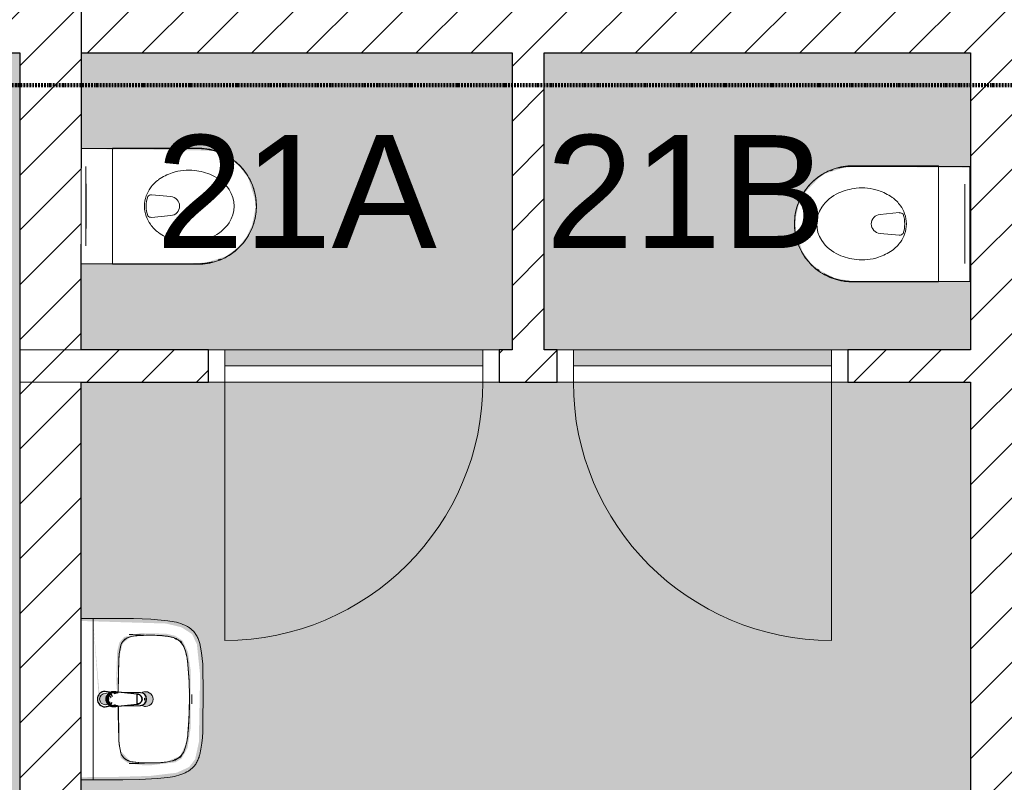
# Model space of a CAD drawing. Header units: millimetres. Extents: x 16156 to 109611, y -1019 to 113498.
# Tile 28 of 60: x 37029 to 40079, y 56872 to 59234. Entities that reach past the tile are written whole.
import ezdxf

# ---------------------------------------------------------------- set-up
doc = ezdxf.new("R2010")
doc.units = ezdxf.units.MM
doc.linetypes.add('Afbreeklijn', pattern=[9, 5, -2, 0, -2])
for name, color, linetype, lineweight in [('A--A2__Ruwbouw', 8, 'Continuous', 15), ('A--AR9__AlgVoorz', 1, 'Continuous', 9), ('A--L$01A__Algemeen', 7, 'Continuous', 9), ('A--L22__Binnenwanden', 2, 'Continuous', 9), ('A--L3__Afbouw', 2, 'Continuous', 9), ('A--L74__VasteSanitaireVoorz', 1, 'Continuous', 9), ('A--LD30__DetailPenMiddel', 3, 'Continuous', 9), ('A--LR9__AlgVoorz', 7, 'Continuous', 9), ('A--TR9__AlgVoorz', 1, 'Continuous', 13)]:
    doc.layers.add(name, color=color, linetype=linetype, lineweight=lineweight)
doc.styles.add('Arial', font='arial.ttf', dxfattribs={"height": 350})
pattern_1 = [(45, (0, 0), (-84.85281, 84.85281), [])]
pattern_2 = [(45, (0, 0), (-84.85281, 84.85281), [])]

# ---------------------------------------------------------------- blocks, each defined once
blk = doc.blocks.new('32_DO_WB_vo deur enkel2 - vo 2-V2-AB-Begane grond - Brandcompartimentering')
at = {"layer": 'A--L$01A__Algemeen'}
blk.add_line((520, -50), (520, -850), dxfattribs=at)
blk.add_arc((520, -50), 800, 180, 270, dxfattribs=at)
at = {"layer": 'A--L3__Afbouw'}
for p, q in [((-330, -50), (-330, 50)), ((-330, 50), (-280, 50)), ((-280, 50), (-280, -50)), ((520, -50), (520, 50)), ((520, 50), (570, 50)), ((570, 50), (570, -50)), ((-280, 0), (520, 0)), ((-280, -50), (-280, 0)), ((520, 0), (520, -50)), ((-280, -50), (-330, -50)), ((520, -50), (-280, -50)), ((570, -50), (520, -50))]:
    blk.add_line(p, q, dxfattribs=at)
blk = doc.blocks.new('32_DO_WB_vo deur enkel2 - vo 2-V3-AB-Begane grond - Brandcompartimentering')
at = {"layer": 'A--L$01A__Algemeen'}
blk.add_line((520, 50), (520, 850), dxfattribs=at)
blk.add_arc((520, 50), 800, 90, 180, dxfattribs=at)
at = {"layer": 'A--L3__Afbouw'}
for p, q in [((-280, 50), (-330, 50)), ((-330, 50), (-330, -50)), ((520, 50), (-280, 50)), ((-280, 50), (-280, 0)), ((-280, -50), (-280, 50)), ((520, 0), (520, 50)), ((570, 50), (520, 50)), ((520, 50), (520, -50)), ((570, -50), (570, 50)), ((-280, 0), (520, 0)), ((-330, -50), (-280, -50)), ((520, -50), (570, -50))]:
    blk.add_line(p, q, dxfattribs=at)
blk = doc.blocks.new('74_PF_wastafel 50x38_sphinx300_un - 74_PF_wastafel 50x38_sphinx300_un-V17-AB-Begane grond - Brandcompartimentering')
at = {"layer": 'A--L74__VasteSanitaireVoorz'}
for p, q in [((-250, 0), (-250, -37.5)), ((250, -37.5), (250, 0)), ((-250, -37.5), (-250, -129)), ((-250, -37.5), (-241, -37.5)), ((-250, -37.5), (-242, -37.5)), ((-242, -37.5), (242, -37.5)), ((242, -37.5), (250, -37.5)), ((250, -129), (250, -37.5)), ((-124.1, -117.2), (-20.7, -115.6)), ((21.7, -115.1), (124.1, -117.2))]:
    blk.add_line(p, q, dxfattribs=at)
at = {"layer": 'A--L74__VasteSanitaireVoorz', "lineweight": 25}
for p, q in [((-21, -99.7), (-23.8, -77.6)), ((23.8, -77.6), (21, -99.7)), ((-23, -98.5), (-23, -107.4)), ((-23, -98.5), (-21.6, -106)), ((-20, -98.6), (-23, -98.5)), ((-21.8, -114.8), (-15.5, -173.4)), ((-20.7, -113.1), (-21, -99.6)), ((-20.8, -101.2), (-20.6, -113)), ((15.5, -173.4), (21.8, -114.8)), ((23, -98.5), (20, -98.6)), ((21, -99.6), (20.6, -114.9)), ((20.6, -114.9), (20.8, -101.2)), ((23, -107.4), (23, -98.5)), ((-20.5, -126.4), (-19.8, -183.7)), ((19.7, -183.7), (20.4, -126.7)), ((-15.3, -173.4), (0, -173.4)), ((-15.2, -173.4), (15.2, -173.4)), ((0, -173.4), (15.3, -173.4))]:
    blk.add_line(p, q, dxfattribs=at)
at = {"layer": 'A--L74__VasteSanitaireVoorz', "flags": 128}
for points in [[(250, -37.5), (249.7, -37.5), (248.8, -37.5), (247.4, -37.5), (245.5, -37.5), (243.3, -37.5), (241, -37.5)], [(-167.2, -123.7), (-159.8, -121.9), (-152.4, -120.3), (-145, -119.1), (-137.5, -118.1), (-129.9, -117.5), (-124.1, -117.2)], [(124.1, -117.2), (131.7, -117.6), (139.2, -118.3), (146.7, -119.4), (154.2, -120.7), (161.6, -122.3), (167.2, -123.7)], [(-250, -129), (-248.9, -182.6), (-245.7, -236.1), (-242.7, -269.1)], [(-193, -153.2), (-192.7, -151.6), (-192.3, -150.1), (-191.8, -148.6), (-191.3, -147.1), (-190.7, -145.6), (-190.1, -144.1), (-189.4, -142.7), (-188.6, -141.3), (-187.8, -139.9), (-187, -138.6), (-186.1, -137.3), (-185.1, -136), (-184.1, -134.8), (-183, -133.6), (-181.9, -132.5), (-180.8, -131.4), (-179.6, -130.3), (-178.3, -129.3), (-177.1, -128.5)], [(177.1, -128.5), (178.4, -129.4), (179.6, -130.4), (180.8, -131.5), (182, -132.6), (183.1, -133.7), (184.2, -134.9), (185.2, -136.1), (186.1, -137.4), (187, -138.7), (187.9, -140), (188.7, -141.4), (189.4, -142.8), (190.1, -144.2), (190.8, -145.7), (191.3, -147.2), (191.9, -148.7), (192.3, -150.2), (192.7, -151.8), (193, -153.2)], [(242.7, -269.1), (247.2, -215.7), (249.6, -162.1), (250, -129)], [(-197.2, -187.1), (-196.5, -177.3), (-195.4, -167.6), (-193.9, -157.9), (-193, -153.2)], [(193, -153.2), (194.7, -162.8), (196, -172.5), (196.9, -182.3), (197.2, -187.1)], [(-197.2, -242.1), (-197.9, -221.1), (-197.7, -200.1), (-197.2, -187.1)], [(197.2, -187.1), (197.9, -208), (197.7, -229), (197.2, -242.1)], [(-191.5, -282.5), (-193.4, -273.3), (-195, -264.1), (-196.2, -254.8), (-197, -245.4), (-197.2, -242.1)], [(197.2, -242.1), (196.5, -251.4), (195.4, -260.7), (194, -270), (192.2, -279.2), (191.5, -282.5)], [(-242.7, -269.1), (-241.8, -276), (-240.7, -282.8), (-239.3, -289.5), (-237.6, -296.2), (-235.7, -302.8), (-233.4, -309.4), (-231, -315.8), (-228.3, -322.2), (-225.6, -327.8)], [(225.6, -327.8), (228.5, -321.6), (231.2, -315.2), (233.7, -308.8), (235.8, -302.2), (237.8, -295.6), (239.4, -288.9), (240.8, -282.1), (241.9, -275.3), (242.7, -269.1)], [(-157.2, -320.6), (-159.2, -319.8), (-161.1, -319), (-163.1, -318.1), (-164.9, -317.2), (-166.8, -316.1), (-168.6, -315), (-170.3, -313.9), (-172, -312.6), (-173.7, -311.3), (-175.3, -309.9), (-176.8, -308.5), (-178.3, -307), (-179.8, -305.4), (-181.1, -303.8), (-182.4, -302.1), (-183.6, -300.4), (-184.8, -298.6), (-185.9, -296.8), (-186.9, -295), (-187.8, -293.1), (-188.7, -291.1), (-189.5, -289.2), (-190.2, -287.2), (-190.8, -285.2), (-191.3, -283.1), (-191.5, -282.5)], [(191.5, -282.5), (191, -284.5), (190.4, -286.6), (189.7, -288.6), (188.9, -290.5), (188.1, -292.5), (187.2, -294.4), (186.2, -296.2), (185.1, -298.1), (184, -299.9), (182.8, -301.6), (181.5, -303.3), (180.2, -304.9), (178.8, -306.5), (177.3, -308), (175.8, -309.5), (174.2, -310.9), (172.6, -312.2), (170.9, -313.5), (169.1, -314.7), (167.3, -315.8), (165.5, -316.9), (163.6, -317.8), (161.7, -318.8), (159.8, -319.6), (157.8, -320.3), (157.2, -320.6)], [(-225.6, -327.8), (-224.3, -330.3), (-222.9, -332.7), (-221.5, -335), (-219.9, -337.3), (-218.3, -339.5), (-216.5, -341.6), (-214.7, -343.7), (-212.8, -345.7), (-210.8, -347.6), (-208.8, -349.5), (-206.8, -351.1)], [(-106.8, -331.3), (-115.2, -330.4), (-123.6, -329.1), (-131.9, -327.5), (-140.1, -325.6), (-148.3, -323.4), (-156.3, -320.8), (-157.2, -320.6)], [(106.8, -331.3), (57.9, -334.6), (8.9, -335.9), (-40, -335.3), (-89, -332.7), (-106.8, -331.3)], [(157.2, -320.6), (149.1, -323.2), (141, -325.4), (132.8, -327.4), (124.5, -329), (116.1, -330.2), (107.7, -331.2), (106.8, -331.3)], [(206.8, -351.1), (209, -349.3), (211, -347.5), (213, -345.5), (214.9, -343.5), (216.7, -341.5), (218.4, -339.3), (220, -337.1), (221.6, -334.8), (223.1, -332.5), (224.4, -330.1), (225.6, -327.8)], [(-206.8, -351.1), (-204.1, -353.1), (-201.4, -355.1), (-198.5, -356.9), (-195.6, -358.6), (-192.6, -360.2), (-189.6, -361.7), (-186.5, -363.1), (-183.3, -364.3), (-180.1, -365.4), (-176.9, -366.4), (-173.6, -367.3), (-172.1, -367.6)], [(172.1, -367.6), (175.4, -366.8), (178.6, -365.9), (181.9, -364.8), (185, -363.7), (188.2, -362.4), (191.2, -360.9), (194.2, -359.4), (197.2, -357.7), (200.1, -355.9), (202.9, -354), (205.6, -352), (206.8, -351.1)], [(-172.1, -367.6), (-154.6, -371.1), (-137, -373.8), (-119.3, -375.9), (-101.5, -377.2), (-90, -377.7)], [(-90, -377.7), (32.9, -378.8), (90, -377.7)], [(90, -377.7), (107.8, -376.8), (125.6, -375.2), (143.2, -372.9), (160.8, -369.9), (172.1, -367.6)]]:
    blk.add_lwpolyline(points, dxfattribs=at)
at = {"layer": 'A--L74__VasteSanitaireVoorz', "lineweight": 25, "flags": 128}
for points in [[(-21.7, -114.9), (-18.5, -144.2), (-15.2, -173.4)], [(-19.6, -103.8), (-19.3, -104.6), (-19, -105.3), (-18.6, -106.1)], [(15.2, -173.4), (18.5, -144.2), (21.7, -114.9)], [(17.5, -112.5), (21.6, -106), (23, -98.5)], [(17.7, -107.9), (18.1, -107.2), (18.5, -106.4), (18.8, -105.7), (19.1, -104.9), (19.4, -104.1), (19.6, -103.8)], [(-15.5, -173.4), (-15.5, -174.1), (-15.5, -174.7), (-15.4, -175.3), (-15.3, -175.9), (-15.2, -176.5), (-15.1, -177.1), (-14.9, -177.7), (-14.8, -178.3), (-14.5, -178.9), (-14.3, -179.5), (-14.1, -180.1), (-13.8, -180.6), (-13.5, -181.2), (-13.2, -181.7), (-12.8, -182.2), (-12.5, -182.7), (-12.1, -183.2), (-11.7, -183.7), (-11.3, -184.1), (-10.8, -184.6), (-10.4, -185), (-9.9, -185.4), (-9.4, -185.8), (-8.9, -186.2), (-8.4, -186.5), (-7.9, -186.8), (-7.3, -187.1), (-6.8, -187.4), (-6.2, -187.7), (-5.6, -187.9), (-5, -188.1), (-4.5, -188.3), (-3.9, -188.5), (-3.3, -188.6), (-2.6, -188.8), (-2, -188.8), (-1.4, -188.9), (-0.8, -189), (-0.2, -189), (0.5, -189), (1.1, -188.9), (1.7, -188.9), (2.3, -188.8), (2.9, -188.7), (3.5, -188.6), (4.1, -188.4), (4.7, -188.2), (5.3, -188), (5.9, -187.8), (6.5, -187.6), (7, -187.3), (7.6, -187), (8.1, -186.7), (8.6, -186.4), (9.1, -186), (9.6, -185.6), (10.1, -185.2), (10.6, -184.8)], [(10.6, -184.8), (11, -184.4), (11.5, -183.9), (11.9, -183.5), (12.3, -183), (12.6, -182.5), (13, -182), (13.3, -181.4), (13.6, -180.9), (13.9, -180.4), (14.2, -179.8), (14.4, -179.2), (14.6, -178.6), (14.8, -178.1), (15, -177.5), (15.2, -176.9), (15.3, -176.2), (15.4, -175.6), (15.5, -175), (15.5, -174.4), (15.5, -173.8), (15.5, -173.4)]]:
    blk.add_lwpolyline(points, dxfattribs=at)
at = {"layer": 'A--L74__VasteSanitaireVoorz', "lineweight": 25}
for start, end in [(0, 180), (180, 243.6372), (288, 0)]:
    blk.add_arc((0, -74.6), 24, start, end, dxfattribs=at)
at = {"layer": 'A--L74__VasteSanitaireVoorz'}
for centre, radius, start, end in [((0, -75), 17.5, 0, 180), ((0, -75), 17.5, 75, 105), ((0, -75), 17.5, 180, 240), ((0, -75), 17.5, 285, 0), ((0, -75), 17.5, 285, 300), ((-117.5, -306.2), 189.1, 92.0128, 105.2254), ((0, -3649.7), 3534.7, 90.3412, 92.0128), ((0, -3649.7), 3534.7, 87.9872, 89.6485), ((117.5, -306.2), 189.1, 74.7746, 87.9872), ((1090.6, -129), 1290.6, 180.891, 183), ((-154, -160.8), 39.8, 125.6177, 169.0021), ((-159, -153.8), 31.2, 105.2254, 125.6177), ((159, -153.8), 31.2, 54.3823, 74.7746), ((154, -160.8), 39.8, 10.9979, 54.3823), ((-1090.6, -129), 1290.6, 357, 359.109), ((47.1, -199.9), 244.6, 169.0021, 176.9979), ((-47.1, -199.9), 244.6, 3.0021, 10.9979), ((327.2, -214.6), 525.1, 176.9979, 183.0021), ((0, -200), 23, 150, 180), ((0, -200), 23, 180, 0), ((0, -200), 23, 360, 30), ((-327.2, -214.6), 525.1, 356.9979, 3.0021), ((36.8, -229.8), 234.3, 183.0021, 192.9979), ((-36.8, -229.8), 234.3, 347.0021, 356.9979), ((-140, -270.6), 52.8, 192.9979, 251.0021), ((-71, -251.1), 122.6, 198.2459, 206.4169), ((140, -270.6), 52.8, 288.9979, 347.0021), ((71, -251.1), 122.6, 333.5831, 341.7541), ((-163.9, -297.2), 18.9, 206.4169, 231.4261), ((-88.4, -120.6), 211.5, 251.0021, 264.9979), ((0, 889), 1224.9, 264.9979, 275.0021), ((88.4, -120.6), 211.5, 275.0021, 288.9979), ((163.9, -297.2), 18.9, 308.5739, 333.5831), ((0, 2695.4), 3038.4, 269.7219, 270.2781)]:
    blk.add_arc(centre, radius, start, end, dxfattribs=at)
at = {"layer": 'A--L74__VasteSanitaireVoorz', "lineweight": 25}
for centre, major_axis, ratio, start_param, end_param in [((0, -97.9), (20.5, 0), 0.967332, 1.570796, 3.665191), ((0, -99.6), (20.1, 0), 0.870402, 1.570796, 3.08442), ((0, -97.9), (20.5, 0), 0.967332, 5.759587, 7.853982), ((0, -99.6), (20.1, 0), 0.870402, 0.057173, 1.570796), ((0, -98.5), (20, 0), 0.97026, 3.144451, 3.592433), ((0, -98.5), (20, 0), 0.97026, 5.832345, 6.280327), ((0, -183.7), (19.7, 0), 0.967332, 3.141593, 6.283185), ((0, -186.6), (11.5, 0), 0.973197, 4.45059, 4.974188)]:
    blk.add_ellipse(centre, major_axis=major_axis, ratio=ratio, start_param=start_param, end_param=end_param, dxfattribs=at)
for points, knots in [([(23, -98.5), (23, -95.5), (21.9, -91.3), (18.8, -86.9), (16.7, -84.7), (14.8, -83.2), (12.8, -81.9), (10, -80.4), (5.9, -79.1), (1.9, -78.5), (-1.5, -78.6), (-4.5, -78.9), (-7.9, -79.7), (-11.6, -81.1), (-14.8, -83.2), (-17.7, -85.6), (-20, -88.5), (-21.7, -91.7), (-22.7, -95), (-23, -97.3), (-23, -98.5)], [-1, -1, -1, -1, -0.861111, -0.791667, -0.756944, -0.722222, -0.6875, -0.652778, -0.583333, -0.513889, -0.479167, -0.444444, -0.388889, -0.333333, -0.277778, -0.222222, -0.166667, -0.111111, -0.055556, 0, 0, 0, 0]), ([(-23, -107.4), (-23, -104), (-21.9, -99.2), (-18.8, -94), (-16.6, -91.6), (-14.8, -89.9), (-12.8, -88.3), (-9.9, -86.7), (-5.9, -85.2), (-1.9, -84.5), (1.5, -84.6), (4.5, -84.9), (7.9, -85.8), (11.5, -87.5), (14.8, -89.8), (17.7, -92.6), (20, -95.9), (21.7, -99.6), (22.7, -103.3), (23, -106), (23, -107.4)], [-1, -1, -1, -1, -0.861111, -0.791667, -0.756944, -0.722222, -0.6875, -0.652778, -0.583333, -0.513889, -0.479167, -0.444444, -0.388889, -0.333333, -0.277778, -0.222222, -0.166667, -0.111111, -0.055556, 0, 0, 0, 0]), ([(-21.2, -97.3), (-21.1, -94.2), (-20.1, -90), (-17.2, -85.6), (-15.2, -83.5), (-13.5, -82), (-11.6, -80.7), (-9, -79.3), (-5.4, -78), (-1.7, -77.4), (1.4, -77.5), (4.1, -77.7), (7.2, -78.5), (10.5, -80), (13.5, -81.9), (16.1, -84.3), (18.3, -87.2), (19.9, -90.4), (20.9, -93.7), (21.1, -96), (21.2, -97.3)], [-1, -1, -1, -1, -0.861111, -0.791667, -0.756944, -0.722222, -0.6875, -0.652778, -0.583333, -0.513889, -0.479167, -0.444444, -0.388889, -0.333333, -0.277778, -0.222222, -0.166667, -0.111111, -0.055556, 0, 0, 0, 0]), ([(-18.6, -103.3), (-18.7, -103.1), (-19.1, -102.7), (-19.5, -102.1), (-19.8, -101.5), (-20.1, -101), (-20.4, -100.5), (-20.6, -100), (-20.8, -99.6), (-20.9, -99.5)], [0.7142857, 0.7142857, 0.7142857, 0.7142857, 0.75, 0.7857143, 0.8214286, 0.8571429, 0.8928571, 0.9285714, 1, 1, 1, 1]), ([(20.8, -99.5), (20.8, -99.7), (20.6, -100), (20.4, -100.5), (20.1, -101), (19.8, -101.5), (19.5, -102.1), (19.1, -102.7), (18.8, -103.1), (18.5, -103.5), (18.1, -104), (17.4, -104.7), (16.7, -105.3), (16.3, -105.7)], [0, 0, 0, 0, 0.0714286, 0.1071429, 0.1428571, 0.1785714, 0.2142857, 0.25, 0.2678571, 0.2857143, 0.3214286, 0.3571429, 0.4285714, 0.4285714, 0.4285714, 0.4285714]), ([(15.3, -173.4), (15.3, -175.8), (14.6, -179), (12.6, -182.5), (11.1, -184.1), (9.9, -185.3), (8.5, -186.3), (6.7, -187.5), (4, -188.5), (0.7, -189), (-2.5, -188.8), (-5.3, -188), (-7.7, -186.9), (-9.9, -185.3), (-11.8, -183.4), (-13.4, -181.2), (-14.5, -178.7), (-15.1, -176.2), (-15.3, -174.4), (-15.3, -173.4)], [-1, -1, -1, -1, -0.861111, -0.791667, -0.756944, -0.722222, -0.6875, -0.652778, -0.583333, -0.513889, -0.444444, -0.388889, -0.333333, -0.277778, -0.222222, -0.166667, -0.111111, -0.055556, 0, 0, 0, 0])]:
    blk.add_open_spline(points, degree=3, knots=knots, dxfattribs=at)
for points in [[(-21.7, -114.9), (-22.2, -113.7), (-22.8, -111.2), (-23, -108.7), (-23, -107.4)], [(-20.8, -101.2), (-20.9, -100.5), (-21.1, -99.2), (-21.2, -97.9), (-21.2, -97.3)], [(-20.9, -99.5), (-21, -99.3), (-21, -99.4), (-20.9, -100.4), (-20.8, -101.2)], [(21.2, -97.3), (21.2, -97.9), (21.1, -99.2), (20.9, -100.5), (20.8, -101.2)], [(20.8, -101.2), (20.9, -100.5), (21, -99.5), (21, -99.3), (20.8, -99.5)], [(23, -107.4), (23, -108.7), (22.8, -111.2), (22.2, -113.7), (21.7, -114.9)]]:
    blk.add_open_spline(points, degree=3, dxfattribs=at)
at = {"layer": 'A--L74__VasteSanitaireVoorz'}
for points in [[(76, -115.8), (76, -115.8), (75.5, -115.8), (73.6, -115.8), (70.6, -115.7), (66.9, -115.6), (63.1, -115.6), (59.4, -115.5), (56.4, -115.5), (54.5, -115.4), (54, -115.4), (54, -115.4)], [(54, -115.4), (54, -115.4), (54.5, -115.4), (56.4, -115.5), (59.4, -115.5), (63.1, -115.6), (66.9, -115.6), (70.6, -115.7), (73.6, -115.8), (75.5, -115.8), (76, -115.8), (76, -115.8)]]:
    blk.add_open_spline(points, degree=3, dxfattribs=at)
blk = doc.blocks.new('74_PF_UN_toilet_rimfree - type-V42-AB-Begane grond - Brandcompartimentering')
at = {"layer": 'A--L$01A__Algemeen'}
for p, q in [((-180, -97.1), (-180, -363.1)), ((179.8, -97.1), (-180, -97.1)), ((-180, -97.1), (-180, -363.1)), ((-180, -97.1), (179.8, -97.1)), ((179.8, -363.1), (179.8, -97.1)), ((179.8, -363.1), (179.8, -97.1))]:
    blk.add_line(p, q, dxfattribs=at)
at = {"layer": 'A--L$01A__Algemeen', "flags": 128}
blk.add_lwpolyline([(-180, -363.1), (-179.9, -370.3), (-179.4, -377.5), (-178.7, -384.7), (-177.7, -391.8), (-176.4, -398.9), (-174.8, -405.9), (-173, -412.8), (-170.9, -419.7), (-168.5, -426.5), (-165.8, -433.2), (-162.9, -439.7), (-159.7, -446.2), (-156.2, -452.5), (-152.5, -458.7), (-148.6, -464.7), (-144.4, -470.6), (-140, -476.2), (-135.4, -481.7), (-130.5, -487.1), (-125.4, -492.2), (-120.2, -497.1), (-114.7, -501.8), (-109.1, -506.2), (-103.3, -510.5), (-97.3, -514.5), (-91.2, -518.3), (-84.9, -521.8), (-78.5, -525), (-72, -528), (-65.3, -530.8), (-58.5, -533.3), (-51.7, -535.5), (-44.8, -537.4), (-37.8, -539), (-30.7, -540.4), (-23.6, -541.5), (-16.4, -542.3), (-9.2, -542.8), (-2.1, -543), (5.1, -542.9), (12.3, -542.6), (19.5, -541.9), (26.6, -541), (33.7, -539.8), (40.8, -538.3), (47.7, -536.5), (54.6, -534.5), (61.4, -532.2), (68.1, -529.6), (74.7, -526.7), (81.2, -523.6), (87.6, -520.2), (93.8, -516.6), (99.8, -512.7), (105.7, -508.6), (111.5, -504.2), (117, -499.6), (122.4, -494.8), (127.6, -489.8), (132.5, -484.6), (137.3, -479.2), (141.8, -473.6), (146.1, -467.9), (150.2, -461.9), (154, -455.9), (157.6, -449.6), (160.9, -443.2), (164, -436.7), (166.8, -430.1), (169.4, -423.4), (171.7, -416.6), (173.6, -409.6), (175.4, -402.7), (176.8, -395.6), (178, -388.5), (178.8, -381.4), (179.4, -374.2), (179.7, -367), (179.8, -363.1)], dxfattribs=at)
at = {"layer": 'A--L$01A__Algemeen'}
blk.add_arc((-0.1, -363.1), 179.9, 180, 360, dxfattribs=at)
for points, knots in [([(-178, -99.1), (-178.2, -98.9), (-178.4, -98.7), (-178.8, -98.3), (-179, -98.1), (-179.1, -98), (-179.3, -97.9), (-179.4, -97.7), (-179.6, -97.5), (-179.7, -97.4), (-179.9, -97.3), (-180, -97.1), (-180, -97.1), (-180, -97.1)], [-1, -1, -1, -1, -0.833333, -0.75, -0.666667, -0.625, -0.583333, -0.5, -0.416667, -0.333333, -0.25, -0.166667, 0, 0, 0, 0]), ([(179.8, -97.1), (179.8, -97.1), (179.7, -97.1), (179.6, -97.3), (179.5, -97.4), (179.4, -97.5), (179.2, -97.7), (179, -97.9), (178.8, -98.1), (178.7, -98.2), (178.5, -98.4), (178.2, -98.7), (177.9, -98.9), (177.8, -99.1)], [0, 0, 0, 0, 0.166667, 0.25, 0.333333, 0.416667, 0.5, 0.583333, 0.666667, 0.708333, 0.75, 0.833333, 1, 1, 1, 1])]:
    blk.add_open_spline(points, degree=3, knots=knots, dxfattribs=at)
at = {"layer": 'A--L74__VasteSanitaireVoorz'}
for p, q in [((-178.3, 0), (-178.3, -362.3)), ((-173.3, 0), (-178.3, 0)), ((-178.3, -63), (-178.3, 0)), ((-178.3, 0), (-178.3, -362.3)), ((-173.3, 0), (-178.3, 0)), ((-178.3, -63), (-178.3, 0)), ((-173.3, 0), (-118, 0)), ((-173.3, 0), (-118, 0)), ((-118, 0), (-123, 0)), ((-118, 0), (-123, 0)), ((-118, 0), (118, 0)), ((123, 0), (118, 0)), ((123, 0), (118, 0)), ((118.3, 0), (173.3, 0)), ((118.3, 0), (173.3, 0)), ((178.3, -362.3), (178.3, 0)), ((178.3, 0), (178.3, -63)), ((178.3, -362.3), (178.3, 0)), ((178.3, 0), (178.3, -63)), ((-123, -15), (-118, -15)), ((-123, -15), (-118, -15)), ((118, -15), (-118, -15)), ((-69, -15.5), (69, -15.5)), ((-69, -15.5), (69, -15.5)), ((31, -15.5), (-31, -15.5)), ((31, -15.5), (-31, -15.5)), ((118, -15), (123, -15)), ((118, -15), (123, -15)), ((178.3, 0), (173.3, 0)), ((178.3, 0), (173.3, 0)), ((-178.3, -362.3), (-178.3, -63)), ((-178.3, -362.3), (-178.3, -63)), ((178.3, -63), (178.3, -362.3)), ((178.3, -63), (178.3, -362.3)), ((-34.8, -218.3), (-29.5, -278.1)), ((34.8, -218.3), (29.5, -278.1)), ((-178.3, -362.3), (-178.1, -369.4)), ((-178.3, -362.3), (-178.1, -369.4)), ((-166.8, -425.1), (-164.2, -431.7)), ((-166.8, -425.1), (-164.2, -431.7)), ((140.7, -471.8), (144.4, -466.7)), ((140.7, -471.8), (144.4, -466.7))]:
    blk.add_line(p, q, dxfattribs=at)
at = {"layer": 'A--L74__VasteSanitaireVoorz', "flags": 128}
for points in [[(173.9, -401.4), (175.3, -394.5), (176.5, -387.4), (177.3, -380.3), (177.9, -373.2), (178.2, -366.1), (178.3, -362.3)], [(173.9, -401.4), (175.3, -394.5), (176.5, -387.4), (177.3, -380.3), (177.9, -373.2), (178.2, -366.1), (178.3, -362.3)], [(-177.7, -376.5), (-177, -383.6), (-176, -390.7), (-174.7, -397.7)], [(-177.7, -376.5), (-177, -383.6), (-176, -390.7), (-174.7, -397.7)], [(159.6, -441.7), (162.7, -435.2), (165.4, -428.6), (168, -422)], [(159.6, -441.7), (162.7, -435.2), (165.4, -428.6), (168, -422)]]:
    blk.add_lwpolyline(points, dxfattribs=at)
at = {"layer": 'A--L74__VasteSanitaireVoorz'}
for centre, radius, start, end in [((4.3, -301), 105.4, 109.8989, 125.0353), ((-21.1, -217.1), 13.7, 129.7154, 185), ((0, -289.1), 92.7, 70.1011, 109.8989), ((0, -289.1), 87.7, 70.1011, 109.8989), ((21.1, -217.1), 13.7, 355, 50.2846), ((-4.3, -301), 105.4, 54.9647, 70.1011), ((51, -333.7), 162.5, 144.9647, 161.7326), ((4.3, -301), 105.4, 125.0353, 144.9647), ((-4.3, -301), 105.4, 35.0353, 54.9647), ((-51, -333.7), 162.5, 18.2674, 35.0353), ((51, -333.7), 162.5, 161.7326, 186.2674), ((0, -275.5), 29.6, 185, 355), ((-51, -333.7), 162.5, 353.7326, 18.2674), ((0, -362.3), 178.3, 180, 195), ((0, -362.3), 178.3, 180, 195), ((0, -362.3), 178.3, 180, 195), ((0, -362.3), 178.3, 180, 195), ((73, -331.3), 184.6, 186.2674, 203.7326), ((-73, -331.3), 184.6, 336.2674, 353.7326), ((0, -362.3), 178.3, 330, 0), ((0, -362.3), 178.3, 330, 360), ((0, -362.3), 178.3, 330, 0), ((0, -362.3), 178.3, 330, 360), ((16.9, -356), 123.3, 203.7326, 236.2674), ((-16.9, -356), 123.3, 303.7326, 336.2674), ((0, -381.4), 92.8, 236.2674, 303.7326)]:
    blk.add_arc(centre, radius, start, end, dxfattribs=at)
blk = doc.blocks.new('74_PF_UN_toilet_rimfree - type-V43-AB-Begane grond - Brandcompartimentering')
at = {"layer": 'A--L$01A__Algemeen'}
for p, q in [((-180, -97.1), (-180, -363.1)), ((179.8, -97.1), (-180, -97.1)), ((-180, -97.1), (-180, -363.1)), ((-180, -97.1), (179.8, -97.1)), ((179.8, -363.1), (179.8, -97.1)), ((179.8, -363.1), (179.8, -97.1))]:
    blk.add_line(p, q, dxfattribs=at)
at = {"layer": 'A--L$01A__Algemeen', "flags": 128}
blk.add_lwpolyline([(-180, -363.1), (-179.9, -370.3), (-179.4, -377.5), (-178.7, -384.7), (-177.7, -391.8), (-176.4, -398.9), (-174.8, -405.9), (-173, -412.8), (-170.9, -419.7), (-168.5, -426.5), (-165.8, -433.2), (-162.9, -439.7), (-159.7, -446.2), (-156.2, -452.5), (-152.5, -458.7), (-148.6, -464.7), (-144.4, -470.6), (-140, -476.2), (-135.4, -481.7), (-130.5, -487.1), (-125.4, -492.2), (-120.2, -497.1), (-114.7, -501.8), (-109.1, -506.2), (-103.3, -510.5), (-97.3, -514.5), (-91.2, -518.3), (-84.9, -521.8), (-78.5, -525), (-72, -528), (-65.3, -530.8), (-58.5, -533.3), (-51.7, -535.5), (-44.8, -537.4), (-37.8, -539), (-30.7, -540.4), (-23.6, -541.5), (-16.4, -542.3), (-9.2, -542.8), (-2.1, -543), (5.1, -542.9), (12.3, -542.6), (19.5, -541.9), (26.6, -541), (33.7, -539.8), (40.8, -538.3), (47.7, -536.5), (54.6, -534.5), (61.4, -532.2), (68.1, -529.6), (74.7, -526.7), (81.2, -523.6), (87.6, -520.2), (93.8, -516.6), (99.8, -512.7), (105.7, -508.6), (111.5, -504.2), (117, -499.6), (122.4, -494.8), (127.6, -489.8), (132.5, -484.6), (137.3, -479.2), (141.8, -473.6), (146.1, -467.9), (150.2, -461.9), (154, -455.9), (157.6, -449.6), (160.9, -443.2), (164, -436.7), (166.8, -430.1), (169.4, -423.4), (171.7, -416.6), (173.6, -409.6), (175.4, -402.7), (176.8, -395.6), (178, -388.5), (178.8, -381.4), (179.4, -374.2), (179.7, -367), (179.8, -363.1)], dxfattribs=at)
at = {"layer": 'A--L$01A__Algemeen'}
blk.add_arc((-0.1, -363.1), 179.9, 180, 360, dxfattribs=at)
for points, knots in [([(-178, -99.1), (-178.2, -98.9), (-178.4, -98.7), (-178.8, -98.3), (-179, -98.1), (-179.1, -98), (-179.3, -97.9), (-179.4, -97.7), (-179.6, -97.5), (-179.7, -97.4), (-179.9, -97.3), (-180, -97.1), (-180, -97.1), (-180, -97.1)], [-1, -1, -1, -1, -0.833333, -0.75, -0.666667, -0.625, -0.583333, -0.5, -0.416667, -0.333333, -0.25, -0.166667, 0, 0, 0, 0]), ([(179.8, -97.1), (179.8, -97.1), (179.7, -97.1), (179.6, -97.3), (179.5, -97.4), (179.4, -97.5), (179.2, -97.7), (179, -97.9), (178.8, -98.1), (178.7, -98.2), (178.5, -98.4), (178.2, -98.7), (177.9, -98.9), (177.8, -99.1)], [0, 0, 0, 0, 0.166667, 0.25, 0.333333, 0.416667, 0.5, 0.583333, 0.666667, 0.708333, 0.75, 0.833333, 1, 1, 1, 1])]:
    blk.add_open_spline(points, degree=3, knots=knots, dxfattribs=at)
at = {"layer": 'A--L74__VasteSanitaireVoorz'}
for p, q in [((-178.3, -63), (-178.3, 0)), ((-178.3, -63), (-178.3, 0)), ((-118, 0), (-123, 0)), ((-118, 0), (118, 0)), ((123, 0), (118, 0)), ((178.3, 0), (178.3, -63)), ((178.3, 0), (178.3, -63)), ((-178.3, 0), (-178.3, -362.3)), ((-178.3, 0), (-178.3, -362.3)), ((-123, -15), (-118, -15)), ((-123, -15), (-118, -15)), ((118, -15), (-118, -15)), ((-69, -15.5), (69, -15.5)), ((-69, -15.5), (69, -15.5)), ((31, -15.5), (-31, -15.5)), ((31, -15.5), (-31, -15.5)), ((118, -15), (123, -15)), ((118, -15), (123, -15)), ((178.3, -362.3), (178.3, 0)), ((178.3, -362.3), (178.3, 0)), ((-178.3, -362.3), (-178.3, -63)), ((-178.3, -362.3), (-178.3, -63)), ((178.3, -63), (178.3, -362.3)), ((178.3, -63), (178.3, -362.3)), ((-34.8, -218.3), (-29.5, -278.1)), ((34.8, -218.3), (29.5, -278.1)), ((-178.3, -362.3), (-178.1, -369.4)), ((-178.3, -362.3), (-178.1, -369.4)), ((-166.8, -425.1), (-164.2, -431.7)), ((-166.8, -425.1), (-164.2, -431.7)), ((140.7, -471.8), (144.9, -466.1)), ((140.7, -471.8), (144.9, -466.1))]:
    blk.add_line(p, q, dxfattribs=at)
at = {"layer": 'A--L74__VasteSanitaireVoorz', "flags": 128}
for points in [[(173.9, -401.4), (175.3, -394.5), (176.5, -387.4), (177.3, -380.3), (177.9, -373.2), (178.2, -366.1), (178.3, -362.3)], [(173.9, -401.4), (175.3, -394.5), (176.5, -387.4), (177.3, -380.3), (177.9, -373.2), (178.2, -366.1), (178.3, -362.3)], [(-177.7, -376.5), (-177, -383.6), (-176, -390.7), (-174.7, -397.7)], [(-177.7, -376.5), (-177, -383.6), (-176, -390.7), (-174.7, -397.7)], [(159.6, -441.7), (162.7, -435.2), (165.4, -428.6), (168, -422)], [(159.6, -441.7), (162.7, -435.2), (165.4, -428.6), (168, -422)]]:
    blk.add_lwpolyline(points, dxfattribs=at)
at = {"layer": 'A--L74__VasteSanitaireVoorz'}
for centre, radius, start, end in [((4.3, -301), 105.4, 109.8989, 125.0353), ((-21.1, -217.1), 13.7, 129.7154, 185), ((0, -289.1), 92.7, 70.1011, 109.8989), ((0, -289.1), 87.7, 70.1011, 109.8989), ((21.1, -217.1), 13.7, 355, 50.2846), ((-4.3, -301), 105.4, 54.9647, 70.1011), ((51, -333.7), 162.5, 144.9647, 161.7326), ((4.3, -301), 105.4, 125.0353, 144.9647), ((-4.3, -301), 105.4, 35.0353, 54.9647), ((-51, -333.7), 162.5, 18.2674, 35.0353), ((51, -333.7), 162.5, 161.7326, 186.2674), ((0, -275.5), 29.6, 185, 355), ((-51, -333.7), 162.5, 353.7326, 18.2674), ((0, -362.3), 178.3, 180, 195), ((0, -362.3), 178.3, 180, 195), ((0, -362.3), 178.3, 180, 195), ((0, -362.3), 178.3, 180, 195), ((73, -331.3), 184.6, 186.2674, 203.7326), ((-73, -331.3), 184.6, 336.2674, 353.7326), ((0, -362.3), 178.3, 330, 0), ((0, -362.3), 178.3, 330, 360), ((0, -362.3), 178.3, 330, 0), ((0, -362.3), 178.3, 330, 360), ((16.9, -356), 123.3, 203.7326, 236.2674), ((-16.9, -356), 123.3, 303.7326, 336.2674), ((0, -381.4), 92.8, 236.2674, 303.7326)]:
    blk.add_arc(centre, radius, start, end, dxfattribs=at)

msp = doc.modelspace()

# ---------------------------------------------------------------- hatches: boundary and pattern name
at = {"layer": 'A--A2__Ruwbouw', "lineweight": 9}
h = msp.add_hatch(dxfattribs=at)
h.set_pattern_fill('FP_1', color=256, angle=45, style=0, pattern_type=2)
h.set_pattern_definition(pattern_2)
h.paths.add_polyline_path([(36703.6, 59131.4), (37219.3, 59131.4), (37219.3, 59341.4), (32574.3, 59341.4), (32574.3, 59131.4), (34835.6, 59131.4)])
h = msp.add_hatch(dxfattribs=at)
h.set_pattern_fill('FP_1', color=256, angle=45, style=0, pattern_type=2)
h.set_pattern_definition(pattern_2)
h.paths.add_polyline_path([(39974.3, 59131.4), (44634.3, 59131.4), (44634.3, 59341.4), (37219.3, 59341.4), (37219.3, 59131.4), (38654.3, 59131.4)])
h = msp.add_hatch(dxfattribs=at)
h.set_pattern_fill('FP_1', color=256, angle=45, style=0, pattern_type=2)
h.set_pattern_definition(pattern_1)
h.paths.add_polyline_path([(37029.3, 55324.4), (37219.3, 55326.4), (37219.3, 58111.4), (37029.3, 58111.4), (37029.3, 55497.8)])
h.paths.add_polyline_path([(37029.3, 58211.4), (37219.3, 58211.4), (37219.3, 59131.4), (37029.3, 59131.4), (37029.3, 58341)])
h = msp.add_hatch(dxfattribs=at)
h.set_pattern_fill('FP_1', color=256, angle=45, style=0, pattern_type=2)
h.set_pattern_definition(pattern_1)
h.paths.add_polyline_path([(38654.3, 58211.4), (38654.3, 59131.4), (38554.3, 59131.4), (38554.3, 58211.4), (38571.6, 58211.4)])
h = msp.add_hatch(dxfattribs=at)
h.set_pattern_fill('FP_1', color=256, angle=45, style=0, pattern_type=2)
h.set_pattern_definition(pattern_1)
h.paths.add_polyline_path([(40184.3, 55326.4), (40184.3, 59131.4), (39974.3, 59131.4), (39974.3, 55326.4)])
h = msp.add_hatch(dxfattribs=at)
h.set_pattern_fill('FP_1', color=256, angle=45, style=0, pattern_type=2)
h.set_pattern_definition(pattern_1)
h.paths.add_polyline_path([(38554.3, 58111.4), (38694.3, 58111.4), (38694.3, 58211.4), (38514.3, 58211.4), (38514.3, 58111.4)])
h.paths.add_polyline_path([(37219.3, 58111.4), (37614.3, 58111.4), (37614.3, 58211.4), (37029.3, 58211.4), (37029.3, 58111.4)])
h.paths.add_polyline_path([(39974.3, 58111.4), (39974.3, 58211.4), (39594.3, 58211.4), (39594.3, 58111.4)])
at = {"layer": 'A--AR9__AlgVoorz'}
for points in [[(34835.6, 55324.4), (37029.3, 55326.4), (37029.3, 59131.4), (32574.3, 59131.4), (32574.3, 58405.4), (32524.3, 58405.4), (32524.3, 56705.4), (32574.3, 56705.4), (32574.3, 55324.4), (32773.1, 55324.4)], [(37664.3, 58161.4), (38464.3, 58161.4), (38464.3, 58211.4), (38554.3, 58211.4), (38554.3, 59131.4), (37219.3, 59131.4), (37219.3, 58834), (37628.8, 58828.2), (37676.4, 58806.5), (37710.6, 58779), (37737.3, 58743.1), (37757.5, 58677.2), (37759.8, 58652.6), (37748.9, 58597.4), (37731.6, 58561), (37704, 58527.4), (37668.2, 58501), (37606.1, 58481.4), (37535.4, 58478.4), (37219.3, 58478.9), (37219.3, 58211.4), (37664.3, 58211.4)]]:
    msp.add_hatch(color=254, dxfattribs=at).paths.add_polyline_path(points)
h = msp.add_hatch(color=254, dxfattribs=at)
h.paths.add_polyline_path([(39505.6, 58161.4), (39544.3, 58161.4), (39544.3, 58211.4), (39974.3, 58211.4), (39974.3, 59131.4), (38654.3, 59131.4), (38654.3, 58211.4), (38744.3, 58211.4), (38744.3, 58161.4)])
h.paths.add_polyline_path([(39610, 58423.2), (39552.2, 58434.1), (39505.6, 58458.7), (39480.9, 58478.9), (39454.2, 58514.8), (39434, 58580.7), (39434.4, 58625.3), (39442.6, 58660.5), (39459.9, 58696.8), (39505.6, 58744.4), (39523.4, 58756.9), (39585.4, 58776.5), (39656.1, 58779.4), (39972.3, 58774.7), (39972.3, 58423.9), (39613.7, 58423.7)])
h = msp.add_hatch(color=254, dxfattribs=at)
h.paths.add_polyline_path([(39219.3, 55221.4), (39219.3, 55226.4), (39219.3, 55276.4), (38419.3, 55276.4), (38419.3, 55226.4), (38571.6, 55221.4)])
h.paths.add_polyline_path([(37256.7, 57370.4), (37275.7, 57117.1), (37281.9, 57117.1), (37298.8, 57112.5), (37306.6, 57124), (37308.8, 57129.4), (37316.3, 57135.9), (37289.7, 57146.3), (37276.7, 57141.8), (37261.9, 57310.9)])
h.paths.add_polyline_path([(37219.3, 55326.4), (39974.3, 55326.4), (39974.3, 58111.4), (37219.3, 58111.4), (37219.3, 57371.4), (37482.7, 57363.5), (37530.2, 57352), (37563.3, 57330.7), (37578.1, 57299.6), (37588.2, 57203.7), (37584.2, 56995.6), (37572.5, 56942.9), (37554.1, 56919), (37516, 56901.3), (37433.8, 56891.5), (37329, 56888.4), (37219.3, 56887.4), (37219.3, 55410.2)])
h.paths.add_polyline_path([(37511, 55877.2), (37531.7, 55883.6), (37531.3, 55879.4)])
h.paths.add_polyline_path([(37326.7, 56361.4), (37345.7, 56108.1), (37351.9, 56108.1), (37368.8, 56103.5), (37376.6, 56115), (37378.8, 56120.4), (37386.3, 56126.9), (37359.7, 56137.3), (37346.7, 56132.8), (37327.7, 56350.8)])
h.paths.add_polyline_path([(37326.7, 55878.4), (37289.3, 55878.4), (37289.3, 56362.4), (37552.7, 56354.5), (37600.2, 56343), (37633.3, 56321.7), (37648.1, 56290.6), (37657.9, 56210.2), (37654.2, 55986.6), (37637.6, 55926.1), (37616.7, 55905.2), (37586, 55892.3), (37495.2, 55881.8), (37399, 55879.4), (37326.7, 55879.4)])
h.paths.add_polyline_path([(37503.8, 55915.1), (37581.4, 55924.6), (37600.2, 55935.6), (37619.3, 55969.4), (37628.8, 56030.7), (37628.8, 56210.2), (37620.5, 56267), (37603.1, 56302), (37581.4, 56316.3), (37552.7, 56323.1), (37475.9, 56325.1), (37423.3, 56313), (37408.1, 56296), (37401.1, 56267.4), (37397.1, 56140.1), (37406.5, 56244.6), (37418.2, 56292.2), (37442.5, 56313.5), (37503.8, 56318.3), (37571.7, 56311.9), (37601.3, 56293.2), (37616.7, 56252.8), (37621.3, 56208.9), (37622.8, 56066.5), (37616.7, 55988.1), (37596.6, 55944.7), (37551.6, 55925.2), (37476.3, 55923.3), (37442.5, 55927.4), (37411.6, 55959.7), (37406.5, 55996.3), (37411.8, 55938.7), (37438.7, 55920.8), (37475.9, 55915.8), (37495.2, 55915.3)])
h.paths.add_polyline_path([(37489.3, 56097.4), (37505.5, 56104.2), (37512.3, 56120.4), (37505.5, 56136.7), (37489.3, 56143.4), (37483.3, 56135.7), (37486.4, 56134.4), (37483.3, 56105.1), (37483.3, 56098.2)])
h.paths.add_polyline_path([(37433.8, 56924.1), (37511.4, 56933.6), (37530.2, 56944.6), (37549.3, 56978.4), (37558.8, 57039.7), (37558.8, 57219.2), (37550.5, 57276), (37533.1, 57311), (37511.4, 57325.3), (37482.7, 57332.1), (37404.1, 57333.9), (37353.3, 57322), (37338.1, 57305), (37331.1, 57276.4), (37327.1, 57149.1), (37336.5, 57253.6), (37348.2, 57301.2), (37372.5, 57322.5), (37433.8, 57327.3), (37501.7, 57320.9), (37531.3, 57302.2), (37546.7, 57261.8), (37551.9, 57203.7), (37554.2, 57107.2), (37546.7, 56997.1), (37526.6, 56953.7), (37481.6, 56934.2), (37403, 56932.6), (37372.5, 56936.4), (37341.6, 56968.7), (37336.3, 57016.8), (37341.8, 56947.7), (37363.5, 56931.6), (37405.9, 56924.8), (37425.2, 56924.3)])
h.paths.add_polyline_path([(37419.3, 57106.4), (37435.5, 57113.2), (37442.3, 57129.4), (37435.5, 57145.7), (37419.3, 57152.4), (37413.3, 57144.7), (37416.4, 57143.4), (37413.3, 57114.1), (37413.3, 57107.2)])

# ---------------------------------------------------------------- linework, layer by layer
at = {"layer": 'A--L22__Binnenwanden', "lineweight": 30}
for p, q in [((37219.3, 59341.4), (37219.3, 58774.4)), ((32574.3, 59131.4), (37029.3, 59131.4)), ((37029.3, 59131.4), (37029.3, 55324.4)), ((37219.3, 59131.4), (38554.3, 59131.4)), ((38554.3, 59131.4), (38554.3, 58211.4)), ((38654.3, 58211.4), (38654.3, 59131.4)), ((38654.3, 59131.4), (39974.3, 59131.4)), ((39974.3, 59131.4), (39974.3, 58211.4)), ((37219.3, 58211.4), (37219.3, 58538.4)), ((37614.3, 58211.4), (37219.3, 58211.4)), ((37614.3, 58111.4), (37614.3, 58211.4)), ((38554.3, 58211.4), (38514.3, 58211.4)), ((38514.3, 58211.4), (38514.3, 58111.4)), ((38694.3, 58211.4), (38654.3, 58211.4)), ((38694.3, 58111.4), (38694.3, 58211.4)), ((39974.3, 58211.4), (39594.3, 58211.4)), ((39594.3, 58211.4), (39594.3, 58111.4)), ((37219.3, 55326.4), (37219.3, 58111.4)), ((37219.3, 58111.4), (37614.3, 58111.4)), ((38514.3, 58111.4), (38694.3, 58111.4)), ((39594.3, 58111.4), (39974.3, 58111.4)), ((39974.3, 58111.4), (39974.3, 55326.4))]:
    msp.add_line(p, q, dxfattribs=at)
at = {"layer": 'A--L22__Binnenwanden', "lineweight": 15}
for p, q in [((37219.3, 58211.4), (37029.3, 58211.4)), ((37219.3, 58111.4), (37029.3, 58111.4))]:
    msp.add_line(p, q, dxfattribs=at)
at = {"layer": 'A--LD30__DetailPenMiddel', "linetype": 'Afbreeklijn', "lineweight": 100}
msp.add_line((49158.3, 59031.4), (32774.3, 59031.4), dxfattribs=at)
at = {"layer": 'A--LR9__AlgVoorz', "flags": 128}
for points in [[(32574.3, 59131.4), (32574.3, 55324.4), (32612, 55324.4), (37029.3, 55324.4), (37029.3, 55328), (37029.3, 58161.4), (37029.3, 59129.8), (37029.3, 59131.4), (36124.3, 59131.4)], [(37219.3, 59131.4), (37219.3, 58211.4), (38554.3, 58211.4), (38554.3, 59131.4)], [(39974.3, 58211.4), (39974.3, 59131.4), (38654.3, 59131.4), (38654.3, 58211.4)], [(37219.3, 55326.4), (39974.3, 55326.4), (39974.3, 58111.4), (38604.3, 58111.4), (37219.3, 58111.4)]]:
    msp.add_lwpolyline(points, close=True, dxfattribs=at)

# ---------------------------------------------------------------- block references
at = {"layer": 'A--L3__Afbouw', "rotation": 180}
msp.add_blockref('32_DO_WB_vo deur enkel2 - vo 2-V3-AB-Begane grond - Brandcompartimentering', (38184.3, 58161.4), dxfattribs=at)
at = {"layer": 'A--L3__Afbouw'}
msp.add_blockref('32_DO_WB_vo deur enkel2 - vo 2-V2-AB-Begane grond - Brandcompartimentering', (39024.3, 58161.4), dxfattribs=at)
at = {"layer": 'A--L74__VasteSanitaireVoorz'}
for name, p, rotation in [('74_PF_UN_toilet_rimfree - type-V43-AB-Begane grond - Brandcompartimentering', (37219.3, 58656.4), 89.9999999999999), ('74_PF_UN_toilet_rimfree - type-V42-AB-Begane grond - Brandcompartimentering', (39972.3, 58601.4), 269.9999999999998), ('74_PF_wastafel 50x38_sphinx300_un - 74_PF_wastafel 50x38_sphinx300_un-V17-AB-Begane grond - Brandcompartimentering', (37219.3, 57129.4), 89.99999999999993)]:
    msp.add_blockref(name, p, dxfattribs=dict(at, rotation=rotation))

# ---------------------------------------------------------------- texts
at = {"layer": 'A--TR9__AlgVoorz', "char_height": 350, "width": 1074.261, "attachment_point": 1, "style": 'Arial'}
for s, insert in [('21A', (37451.6, 58876.4)), ('21B', (38658.9, 58876.4))]:
    msp.add_mtext(s, dxfattribs=dict(at, insert=insert))

doc.saveas('drawing.dxf')
